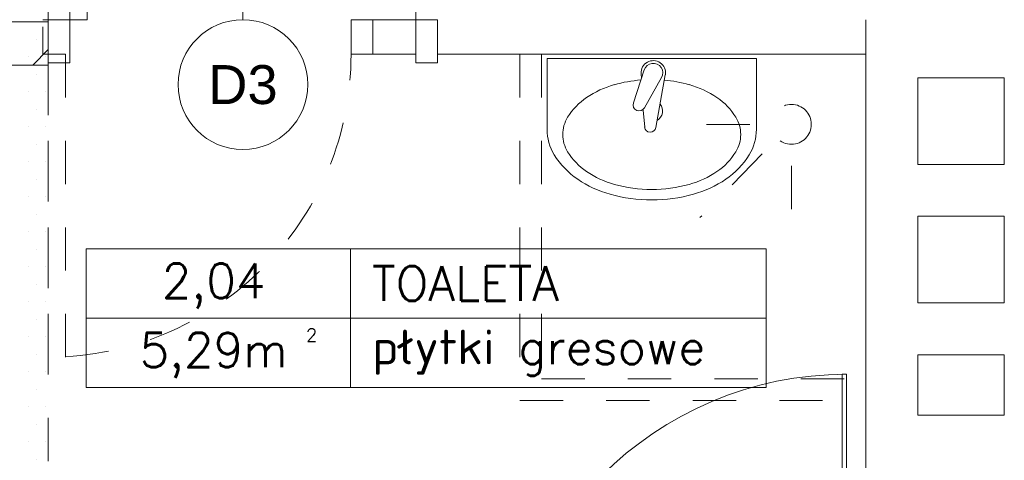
# Model space of a CAD drawing. Header units: millimetres. Extents: x -2274 to 12297, y -16157 to 26321.
# Tile 17 of 256: x -1393 to -1165, y -9824 to -9722. Entities that reach past the tile are written whole.
import ezdxf
from ezdxf.enums import TextEntityAlignment as Align

# ---------------------------------------------------------------- set-up
doc = ezdxf.new("R2010")
doc.units = ezdxf.units.MM
doc.linetypes.add('4002', pattern=[2, 1, -1])
doc.linetypes.add('DASHED', pattern=[19.05, 12.7, -6.35])
for name, color, linetype in [('-LI-WIDOK', 2, 'Continuous'), ('drzwi łuk', 1, 'Continuous'), ('PROJEKTOWANE', 5, 'Continuous')]:
    doc.layers.add(name, color=color, linetype=linetype)
for name, color, linetype, lineweight in [('-ŚCIANY DZIAŁOWE', 3, 'Continuous', 35), ('-ŚCIANY NOŚNE', 4, 'Continuous', 53), ('CIENKA - KRESKOWANIA', 254, 'Continuous', 0)]:
    doc.layers.add(name, color=color, linetype=linetype, lineweight=lineweight)
doc.layers.add('DO USU', color=7, linetype='Continuous', true_color=0x969696)
doc.styles.add('ARIAL', font='arial.ttf', dxfattribs={"height": 0.5})
doc.styles.add('SIMPLEX', font='simplex')

msp = doc.modelspace()

# ---------------------------------------------------------------- linework, layer by layer
at = {"layer": '-ŚCIANY DZIAŁOWE', "color": 253, "lineweight": 13}
msp.add_line((-1197.35, -9730), (-1296.35, -9730), dxfattribs=at)
at = {"layer": '-ŚCIANY NOŚNE', "color": 253, "lineweight": 13}
for p, q in [((-1197.35, -9722), (-1197.35, -9893)), ((-1165.35, -9735.44), (-1185.35, -9735.44)), ((-1185.35, -9735.44), (-1185.35, -9755.44)), ((-1165.35, -9755.44), (-1165.35, -9735.44)), ((-1185.35, -9755.44), (-1165.35, -9755.44)), ((-1185.35, -9767.44), (-1165.35, -9767.44)), ((-1165.35, -9767.44), (-1185.35, -9767.44)), ((-1185.35, -9767.44), (-1185.35, -9787.44)), ((-1165.35, -9787.44), (-1165.35, -9767.44)), ((-1185.35, -9787.44), (-1165.35, -9787.44)), ((-1185.35, -9799.44), (-1165.35, -9799.44)), ((-1165.35, -9799.44), (-1185.35, -9799.44)), ((-1185.35, -9799.44), (-1185.35, -9813.44)), ((-1165.35, -9799.44), (-1165.35, -9813.44)), ((-1165.35, -9813.44), (-1185.35, -9813.44))]:
    msp.add_line(p, q, dxfattribs=at)
at = {"layer": 'CIENKA - KRESKOWANIA', "color": 253, "linetype": 'DASHED', "lineweight": 13, "ltscale": 0.5}
for p, q in [((-1387.6, -9722), (-1386.35, -9722)), ((-1387.6, -9730), (-1387.6, -9722)), ((-1386.35, -9722), (-1386.35, -9730)), ((-1386.35, -9730), (-1387.6, -9730))]:
    msp.add_line(p, q, dxfattribs=at)
at = {"layer": 'DO USU', "color": 253, "linetype": '4002', "lineweight": 13, "ltscale": 10}
for p, q in [((-1386.35, -9714.05), (-1386.35, -9994.45)), ((-1316.35, -9722), (-1311.35, -9722)), ((-1316.35, -9730), (-1316.35, -9722)), ((-1301.35, -9722), (-1311.35, -9722)), ((-1311.35, -9722), (-1311.35, -9730)), ((-1311.35, -9722), (-1311.35, -9730)), ((-1386.35, -9730), (-1386.35, -9800)), ((-1382.35, -9730), (-1386.35, -9730)), ((-1382.35, -9800), (-1382.35, -9730)), ((-1311.35, -9730), (-1316.35, -9730)), ((-1301.35, -9730), (-1311.35, -9730)), ((-1277.35, -9730), (-1277.35, -9810)), ((-1272.35, -9730), (-1272.35, -9805)), ((-1224.16, -9746.19), (-1237.23, -9746.19)), ((-1221.29, -9753.03), (-1235.73, -9767.74)), ((-1214.56, -9755.79), (-1214.56, -9771.02)), ((-1272.35, -9805), (-1197.35, -9805)), ((-1277.35, -9810), (-1197.35, -9810))]:
    msp.add_line(p, q, dxfattribs=at)
at = {"layer": 'DO USU', "color": 253, "linetype": 'Continuous', "lineweight": 13, "ltscale": 10}
for p, q in [((-1390.99, -9722.44), (-1390.99, -9722.44)), ((-1386.95, -9722.44), (-1386.95, -9722.44)), ((-1388.97, -9726.49), (-1388.97, -9726.49)), ((-1390.99, -9730.54), (-1390.99, -9730.54)), ((-1386.95, -9730.54), (-1386.95, -9730.54)), ((-1388.97, -9734.59), (-1388.97, -9734.59)), ((-1390.99, -9738.63), (-1390.99, -9738.63)), ((-1386.95, -9738.63), (-1386.95, -9738.63)), ((-1388.97, -9742.68), (-1388.97, -9742.68)), ((-1390.99, -9746.73), (-1390.99, -9746.73)), ((-1386.95, -9746.73), (-1386.95, -9746.73)), ((-1388.97, -9750.78), (-1388.97, -9750.78)), ((-1390.99, -9754.83), (-1390.99, -9754.83)), ((-1386.95, -9754.83), (-1386.95, -9754.83)), ((-1388.97, -9758.87), (-1388.97, -9758.87)), ((-1390.99, -9762.92), (-1390.99, -9762.92)), ((-1386.95, -9762.92), (-1386.95, -9762.92)), ((-1388.97, -9766.97), (-1388.97, -9766.97)), ((-1390.99, -9771.02), (-1390.99, -9771.02)), ((-1386.95, -9771.02), (-1386.95, -9771.02)), ((-1388.97, -9775.07), (-1388.97, -9775.07)), ((-1390.99, -9779.12), (-1390.99, -9779.12)), ((-1386.95, -9779.12), (-1386.95, -9779.12)), ((-1388.97, -9783.16), (-1388.97, -9783.16)), ((-1390.99, -9787.21), (-1390.99, -9787.21)), ((-1386.95, -9787.21), (-1386.95, -9787.21)), ((-1388.97, -9791.26), (-1388.97, -9791.26)), ((-1390.99, -9795.31), (-1390.99, -9795.31)), ((-1386.95, -9795.31), (-1386.95, -9795.31)), ((-1388.97, -9799.36), (-1388.97, -9799.36)), ((-1390.99, -9803.4), (-1390.99, -9803.4)), ((-1386.95, -9803.4), (-1386.95, -9803.4)), ((-1388.97, -9807.45), (-1388.97, -9807.45)), ((-1390.99, -9811.5), (-1390.99, -9811.5)), ((-1386.95, -9811.5), (-1386.95, -9811.5)), ((-1388.97, -9815.55), (-1388.97, -9815.55)), ((-1390.99, -9819.6), (-1390.99, -9819.6)), ((-1386.95, -9819.6), (-1386.95, -9819.6)), ((-1388.97, -9823.64), (-1388.97, -9823.64))]:
    msp.add_line(p, q, dxfattribs=at)
at = {"layer": 'DO USU', "color": 253, "linetype": '4002', "lineweight": 13, "ltscale": 10}
msp.add_circle((-1214.56, -9746.19), 4.6, dxfattribs=at)
msp.add_arc((-1386.35, -9730), 70, 273.2758, 0, dxfattribs=at)
at = {"layer": 'drzwi łuk', "color": 253, "lineweight": 13, "ltscale": 0.5}
for p, q in [((-1377.58, -9774.99), (-1220.39, -9774.99)), ((-1377.58, -9774.99), (-1377.58, -9806.99)), ((-1316.51, -9774.99), (-1316.51, -9806.99)), ((-1220.39, -9774.99), (-1220.39, -9806.99)), ((-1377.58, -9790.99), (-1220.39, -9790.99)), ((-1377.58, -9806.99), (-1220.39, -9806.99))]:
    msp.add_line(p, q, dxfattribs=at)
at = {"layer": 'PROJEKTOWANE', "color": 253, "lineweight": 13}
for p, q in [((-1381.35, -9722), (-1381.35, -9642)), ((-1377.35, -9642), (-1377.35, -9722)), ((-1341.35, -9722), (-1341.35, -9680)), ((-1386.35, -9722.5), (-1404.85, -9722.5)), ((-1381.35, -9722), (-1386.35, -9722)), ((-1386.35, -9722), (-1386.35, -9732)), ((-1386.35, -9732.5), (-1386.35, -9722.5)), ((-1377.35, -9722), (-1381.35, -9722)), ((-1381.35, -9732), (-1381.35, -9722)), ((-1296.35, -9722), (-1301.35, -9722)), ((-1301.35, -9722), (-1301.35, -9732)), ((-1296.35, -9732), (-1296.35, -9722)), ((-1386.35, -9732), (-1381.35, -9732)), ((-1301.35, -9732), (-1296.35, -9732)), ((-1271.05, -9731), (-1271.05, -9747.34)), ((-1222.65, -9731), (-1271.05, -9731)), ((-1222.65, -9747.34), (-1222.65, -9731)), ((-1404.85, -9732.5), (-1386.35, -9732.5)), ((-1251.09, -9741.25), (-1248.59, -9733.61)), ((-1249.23, -9735.58), (-1249.29, -9734.45)), ((-1248.54, -9742.38), (-1244.58, -9735.37)), ((-1245.91, -9746.92), (-1243.71, -9734.71)), ((-1248.48, -9746.81), (-1248.84, -9742.91)), ((-1201.85, -9803.96), (-1202.85, -9803.96)), ((-1202.85, -9803.96), (-1202.85, -9883.96)), ((-1201.85, -9883.96), (-1201.85, -9803.96))]:
    msp.add_line(p, q, dxfattribs=at)
at = {"layer": 'PROJEKTOWANE', "color": 253, "linetype": 'Continuous', "lineweight": 13}
msp.add_line((-1386.35, -9728.92), (-1389.93, -9732.5), dxfattribs=at)
at = {"layer": 'PROJEKTOWANE', "color": 253, "lineweight": 13}
msp.add_circle((-1341.35, -9737), 15, dxfattribs=at)
for centre, radius, start, end in [((-1381.35, -9722), 80, 0, 90), ((-1246.48, -9734.27), 2.81, 351.0256, 183.6937), ((-1246.48, -9734.27), 2.2, 329.8725, 162.5406), ((-1246.85, -9767.94), 32.1, 94.4655, 105.6207), ((-1246.85, -9767.94), 32.1, 74.3793, 84.7868), ((-1249.52, -9758.39), 22.19, 105.6207, 124.0193), ((-1244.18, -9758.39), 22.19, 55.9807, 74.3793), ((-1253.59, -9752.35), 14.9, 124.0193, 148.4647), ((-1249.76, -9741.69), 1.4, 161.8991, 330.514), ((-1240.11, -9752.35), 14.9, 31.5353, 55.9807), ((-1246.85, -9743.1), 2.5, 299.7805, 39.804), ((-1259.8, -9748.55), 7.62, 148.4647, 180), ((-1233.9, -9748.55), 7.62, 0, 31.5353), ((-1259.8, -9747.34), 11.25, 180, 211.5353), ((-1247.19, -9746.72), 1.3, 183.6937, 351.0256), ((-1233.9, -9747.34), 11.25, 328.4647, 0), ((-1259.8, -9748.55), 7.62, 180, 211.5353), ((-1233.9, -9748.55), 7.62, 328.4647, 0), ((-1253.59, -9744.74), 14.9, 211.5353, 235.9807), ((-1240.11, -9744.74), 14.9, 304.0193, 328.4647), ((-1253.59, -9743.53), 18.53, 211.5353, 235.9807), ((-1240.11, -9743.53), 18.53, 304.0193, 328.4647), ((-1249.52, -9738.7), 22.19, 235.9807, 254.3793), ((-1244.18, -9738.7), 22.19, 285.6207, 304.0193), ((-1249.52, -9737.49), 25.82, 235.9807, 254.3793), ((-1244.18, -9737.49), 25.82, 285.6207, 304.0193), ((-1246.85, -9729.15), 32.1, 254.3793, 270), ((-1246.85, -9729.15), 32.1, 270, 285.6207), ((-1246.85, -9727.94), 35.73, 254.3793, 270), ((-1246.85, -9727.94), 35.73, 270, 285.6207), ((-1201.85, -9883.96), 80, 90, 180)]:
    msp.add_arc(centre, radius, start, end, dxfattribs=at)

# ---------------------------------------------------------------- texts
at = {"layer": '-LI-WIDOK', "color": 253, "lineweight": 13, "style": 'SIMPLEX'}
for s, height, p in [('2,04', 8, (-1348.12, -9782.35)), ('2', 3, (-1325.48, -9794.91)), ('5,29m', 8, (-1348.12, -9798.35))]:
    msp.add_text(s, height=height, dxfattribs=at).set_placement(p, align=Align.MIDDLE_CENTER)
msp.add_text('TOALETA', height=8, dxfattribs=at).set_placement((-1311.51, -9786.99))
at = {"layer": 'PROJEKTOWANE', "color": 253, "lineweight": 13, "style": 'ARIAL'}
msp.add_text('D3', height=9, dxfattribs=at).set_placement((-1341.35, -9737), align=Align.MIDDLE_CENTER)
at = {"layer": 'PROJEKTOWANE', "color": 253, "lineweight": 13, "style": 'SIMPLEX'}
msp.add_text('płytki gresowe', height=8, dxfattribs=at).set_placement((-1311.51, -9801.65))

doc.saveas('drawing.dxf')
